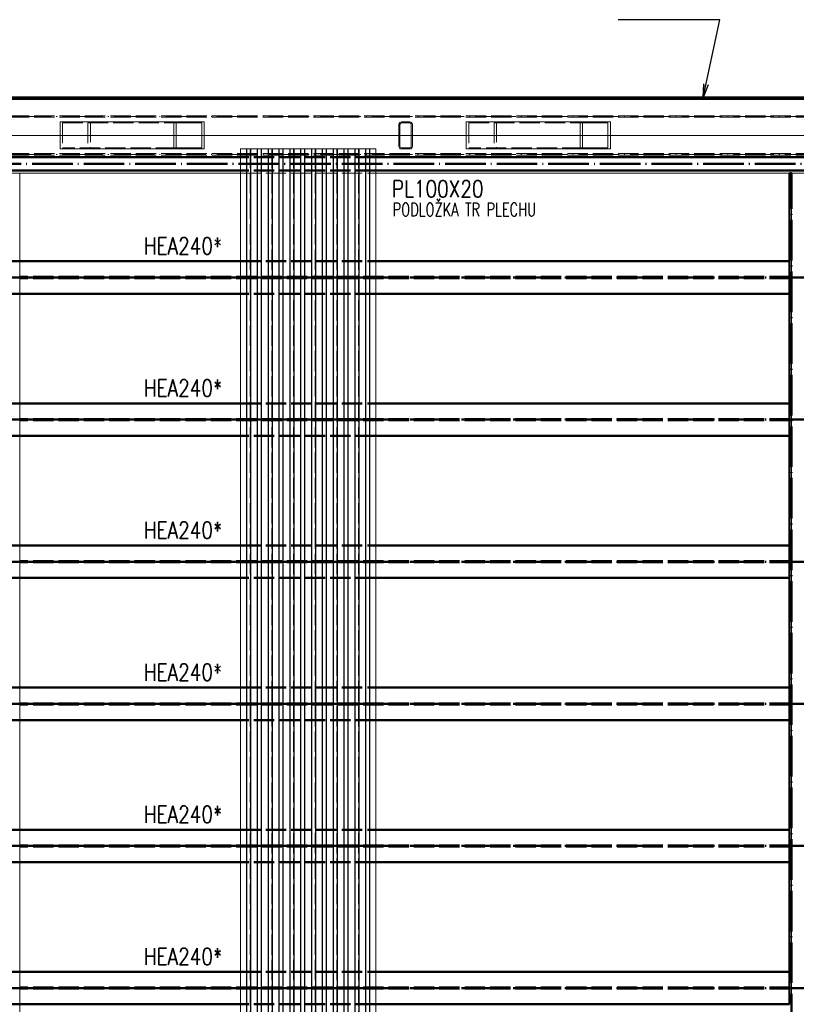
# Paper-space layout 'Layout1' of a CAD drawing. Extents: x -2 to 1243, y -36 to 596.
# Tile 48 of 84: x 484 to 599, y 358 to 504. Entities that reach past the tile are written whole.
import ezdxf

# ---------------------------------------------------------------- set-up
doc = ezdxf.new("R2010")
doc.units = 0
for name, pattern in [('ACAD_ISO02W100', [15, 12, -3]), ('ACAD_ISO04W100', [30.5, 24, -3, 0.5, -3]), ('HP_01_CER_B', [8, 5, -1, 1, -1])]:
    doc.linetypes.add(name, pattern=pattern)
for name, color, linetype, lineweight in [('SS_1.ET-HALA_TaO-KCE_VELINU-PRUVLAK', 9, 'CONTINUOUS', 13), ('SS_1.ET-HALA_TaO-RASTR', 7, 'HP_01_CER_B', 13), ('SS_2.ET-HALA_TaO-KCE_VELINU-PODLAH.NOSNIK', 212, 'CONTINUOUS', 50), ('SS_2.ET-HALA_TaO-KCE_VELINU-PODLAHA_LEM', 140, 'CONTINUOUS', 50), ('SS_2.ET-HALA_TaO-KCE_VELINU-PODLAHA_TRAPEZ.PLECH', 153, 'CONTINUOUS', 18), ('SS_2.ET-HALA_TaO-KCE_VELINU-ZESILENI', 160, 'CONTINUOUS', 50), ('SS_POPIS_PROFILU', 13, 'CONTINUOUS', 25), ('SS_POPIS_PROFILU_S355', 2, 'CONTINUOUS', 35)]:
    doc.layers.add(name, color=color, linetype=linetype, lineweight=lineweight)
doc.styles.add('romans.shx', font='romans.shx', dxfattribs={"height": 5})

psp = doc.layouts.get("Layout1")

# ---------------------------------------------------------------- linework, layer by layer
at = {"layer": 'SS_1.ET-HALA_TaO-KCE_VELINU-PRUVLAK', "color": 9, "linetype": 'ACAD_ISO02W100', "ltscale": 0.25}
for p, q in [((467.4941, 489.4292), (720.9043, 489.4292)), ((467.4941, 489.2192), (720.9043, 489.2192)), ((490.4261, 488.3642), (507.226, 488.3642)), ((490.4261, 488.3642), (490.4261, 484.6842)), ((494.1827, 488.3642), (494.1827, 484.6842)), ((494.5404, 488.5242), (494.5404, 484.5242)), ((550.4261, 488.3642), (567.226, 488.3642)), ((550.4261, 488.3642), (550.4261, 484.6842)), ((554.1827, 488.3642), (554.1827, 484.6842)), ((554.5404, 488.5242), (554.5404, 484.5242)), ((511.3404, 486.5242), (490.0683, 486.5242)), ((540.2643, 486.5242), (540.1043, 486.5242)), ((542.1043, 486.5242), (541.9443, 486.5242)), ((571.3404, 486.5242), (550.0683, 486.5242)), ((507.226, 484.6842), (490.4261, 484.6842)), ((567.226, 484.6842), (550.4261, 484.6842)), ((467.4941, 483.8292), (720.9043, 483.8292)), ((467.4941, 483.6192), (720.9043, 483.6192)), ((516.7043, 480.9242), (536.7043, 480.9242))]:
    psp.add_line(p, q, dxfattribs=at)
at = {"layer": 'SS_1.ET-HALA_TaO-KCE_VELINU-PRUVLAK', "color": 9, "linetype": 'ACAD_ISO04W100', "ltscale": 0.25}
for p, q in [((467.4941, 489.3242), (721.1043, 489.3242)), ((509.1043, 486.5242), (481.1043, 486.5242)), ((569.1043, 486.5242), (541.1043, 486.5242)), ((467.4941, 483.7242), (721.1043, 483.7242))]:
    psp.add_line(p, q, dxfattribs=at)
at = {"layer": 'SS_1.ET-HALA_TaO-KCE_VELINU-PRUVLAK', "color": 5, "linetype": 'Continuous', "ltscale": 0.25}
for p, q in [((506.8683, 488.5242), (490.0683, 488.5242)), ((490.0683, 488.5242), (490.0683, 484.5242)), ((510.9826, 488.5242), (506.8683, 488.5242)), ((506.8683, 484.5242), (506.8683, 488.5242)), ((507.226, 488.3642), (510.9826, 488.3642)), ((507.226, 484.6842), (507.226, 488.3642)), ((511.3404, 488.5242), (510.9826, 488.5242)), ((510.9826, 484.6842), (510.9826, 488.3642)), ((511.3404, 484.5242), (511.3404, 488.5242)), ((540.1043, 488.1242), (540.1043, 484.9242)), ((540.2643, 484.9242), (540.2643, 488.1242)), ((541.7043, 488.5242), (540.5043, 488.5242)), ((540.5043, 488.3642), (541.7043, 488.3642)), ((541.9443, 488.1242), (541.9443, 484.9242)), ((542.1043, 484.9242), (542.1043, 488.1242)), ((566.8683, 488.5242), (550.0683, 488.5242)), ((550.0683, 488.5242), (550.0683, 484.5242)), ((571.3404, 488.5242), (566.8683, 488.5242)), ((566.8683, 484.5242), (566.8683, 488.5242)), ((567.226, 488.3642), (570.9826, 488.3642)), ((567.226, 484.6842), (567.226, 488.3642)), ((570.9826, 484.6842), (570.9826, 488.3642)), ((571.3404, 484.5242), (571.3404, 488.5242)), ((490.0683, 486.5242), (482.1043, 486.5242)), ((540.1043, 486.5242), (511.3404, 486.5242)), ((541.9443, 486.5242), (540.2643, 486.5242)), ((550.0683, 486.5242), (542.1043, 486.5242)), ((600.1043, 486.5242), (571.3404, 486.5242)), ((490.0683, 484.5242), (506.8683, 484.5242)), ((506.8683, 484.5242), (511.3404, 484.5242)), ((510.9826, 484.6842), (507.226, 484.6842)), ((541.7043, 484.6842), (540.5043, 484.6842)), ((540.5043, 484.5242), (541.7043, 484.5242)), ((550.0683, 484.5242), (566.8683, 484.5242)), ((566.8683, 484.5242), (571.3404, 484.5242)), ((570.9826, 484.6842), (567.226, 484.6842)), ((478.3043, 480.9242), (484.1043, 480.9242)), ((484.1043, 480.9242), (516.7043, 480.9242)), ((484.1043, 102.9242), (484.1043, 480.9242)), ((536.7043, 480.9242), (597.8243, 480.9242)), ((598.1043, 480.9242), (604.1043, 480.9242)), ((598.1043, 102.9242), (598.1043, 480.9242))]:
    psp.add_line(p, q, dxfattribs=at)
for centre, start, end in [((540.5043, 488.1242), 90, 180), ((541.7043, 488.1242), 0, 90), ((540.5043, 484.9242), 180, 270), ((541.7043, 484.9242), 270, 0)]:
    psp.add_arc(centre, 0.4, start, end, dxfattribs=at)
at = {"layer": 'SS_1.ET-HALA_TaO-KCE_VELINU-PRUVLAK', "color": 5, "linetype": 'Continuous', "ltscale": 0.25, "extrusion": (3.78956e-13, -1.56969e-13, -1)}
psp.add_arc((-540.5043, 488.1242), 0.24, 0, 90, dxfattribs=at)
at = {"layer": 'SS_1.ET-HALA_TaO-KCE_VELINU-PRUVLAK', "color": 5, "linetype": 'Continuous', "ltscale": 0.25, "extrusion": (-1.56969e-13, -3.78956e-13, -1)}
psp.add_arc((-541.7043, 488.1242), 0.24, 90, 180, dxfattribs=at)
at = {"layer": 'SS_1.ET-HALA_TaO-KCE_VELINU-PRUVLAK', "color": 5, "linetype": 'Continuous', "ltscale": 0.25, "extrusion": (2.27374e-13, 9.41813e-14, -1)}
psp.add_arc((-540.5043, 484.9242), 0.24, 270, 0, dxfattribs=at)
at = {"layer": 'SS_1.ET-HALA_TaO-KCE_VELINU-PRUVLAK', "color": 5, "linetype": 'Continuous', "ltscale": 0.25, "extrusion": (-9.41813e-14, 2.27374e-13, -1)}
psp.add_arc((-541.7043, 484.9242), 0.24, 180, 270, dxfattribs=at)
at = {"layer": 'SS_1.ET-HALA_TaO-RASTR', "linetype": 'ACAD_ISO04W100', "ltscale": 0.25}
psp.add_line((462.4941, 486.5242), (757.9592, 486.5242), dxfattribs=at)
at = {"layer": 'SS_2.ET-HALA_TaO-KCE_VELINU-PODLAH.NOSNIK', "color": 1, "linetype": 'Continuous', "ltscale": 0.25}
for p, q in [((516.7043, 483.3242), (478.3043, 483.3242)), ((601.1043, 483.3242), (536.7043, 483.3242)), ((516.7043, 481.3242), (478.3043, 481.3242)), ((601.1043, 481.3242), (536.7043, 481.3242)), ((484.1043, 467.9242), (516.7043, 467.9242)), ((536.7043, 467.9242), (597.8243, 467.9242)), ((597.8243, 467.9242), (597.8243, 463.1242)), ((516.7043, 463.1242), (484.1043, 463.1242)), ((597.8243, 463.1242), (536.7043, 463.1242)), ((484.1043, 446.9242), (516.7043, 446.9242)), ((536.7043, 446.9242), (597.8243, 446.9242)), ((597.8243, 446.9242), (597.8243, 442.1242)), ((516.7043, 442.1242), (484.1043, 442.1242)), ((597.8243, 442.1242), (536.7043, 442.1242)), ((484.1043, 425.9242), (516.7043, 425.9242)), ((536.7043, 425.9242), (597.8243, 425.9242)), ((597.8243, 425.9242), (597.8243, 421.1242)), ((516.7043, 421.1242), (484.1043, 421.1242)), ((597.8243, 421.1242), (536.7043, 421.1242)), ((484.1043, 404.9242), (516.7043, 404.9242)), ((536.7043, 404.9242), (597.8243, 404.9242)), ((597.8243, 404.9242), (597.8243, 400.1242)), ((516.7043, 400.1242), (484.1043, 400.1242)), ((597.8243, 400.1242), (536.7043, 400.1242)), ((484.1043, 383.9242), (516.7043, 383.9242)), ((536.7043, 383.9242), (597.8243, 383.9242)), ((597.8243, 383.9242), (597.8243, 379.1242)), ((516.7043, 379.1242), (484.1043, 379.1242)), ((597.8243, 379.1242), (536.7043, 379.1242)), ((484.1043, 362.9242), (516.7043, 362.9242)), ((536.7043, 362.9242), (597.8243, 362.9242)), ((597.8243, 362.9242), (597.8243, 358.1242)), ((516.7043, 358.1242), (484.1043, 358.1242)), ((597.8243, 358.1242), (536.7043, 358.1242))]:
    psp.add_line(p, q, dxfattribs=at)
at = {"layer": 'SS_2.ET-HALA_TaO-KCE_VELINU-PODLAH.NOSNIK', "color": 3, "linetype": 'ACAD_ISO02W100', "ltscale": 0.25}
for p, q in [((536.7043, 483.3242), (516.7043, 483.3242)), ((536.7043, 481.3242), (516.7043, 481.3242)), ((481.2143, 467.9242), (484.1043, 467.9242)), ((516.7043, 467.9242), (536.7043, 467.9242)), ((597.8243, 465.5992), (484.1043, 465.5992)), ((597.8243, 465.4492), (484.1043, 465.4492)), ((484.1043, 463.1242), (481.2143, 463.1242)), ((536.7043, 463.1242), (516.7043, 463.1242)), ((481.2143, 446.9242), (484.1043, 446.9242)), ((516.7043, 446.9242), (536.7043, 446.9242)), ((597.8243, 444.5992), (484.1043, 444.5992)), ((597.8243, 444.4492), (484.1043, 444.4492)), ((484.1043, 442.1242), (481.2143, 442.1242)), ((536.7043, 442.1242), (516.7043, 442.1242)), ((481.2143, 425.9242), (484.1043, 425.9242)), ((516.7043, 425.9242), (536.7043, 425.9242)), ((597.8243, 423.5992), (484.1043, 423.5992)), ((597.8243, 423.4492), (484.1043, 423.4492)), ((484.1043, 421.1242), (481.2143, 421.1242)), ((536.7043, 421.1242), (516.7043, 421.1242)), ((481.2143, 404.9242), (484.1043, 404.9242)), ((516.7043, 404.9242), (536.7043, 404.9242)), ((597.8243, 402.5992), (484.1043, 402.5992)), ((597.8243, 402.4492), (484.1043, 402.4492)), ((484.1043, 400.1242), (481.2143, 400.1242)), ((536.7043, 400.1242), (516.7043, 400.1242)), ((481.2143, 383.9242), (484.1043, 383.9242)), ((516.7043, 383.9242), (536.7043, 383.9242)), ((597.8243, 381.5992), (484.1043, 381.5992)), ((597.8243, 381.4492), (484.1043, 381.4492)), ((484.1043, 379.1242), (481.2143, 379.1242)), ((536.7043, 379.1242), (516.7043, 379.1242)), ((481.2143, 362.9242), (484.1043, 362.9242)), ((516.7043, 362.9242), (536.7043, 362.9242)), ((597.8243, 360.5992), (484.1043, 360.5992)), ((597.8243, 360.4492), (484.1043, 360.4492)), ((484.1043, 358.1242), (481.2143, 358.1242)), ((536.7043, 358.1242), (516.7043, 358.1242))]:
    psp.add_line(p, q, dxfattribs=at)
at = {"layer": 'SS_2.ET-HALA_TaO-KCE_VELINU-PODLAH.NOSNIK', "color": 7, "linetype": 'ACAD_ISO04W100', "ltscale": 0.25}
for p, q in [((478.3043, 482.3242), (601.1043, 482.3242)), ((601.1043, 465.5242), (481.1043, 465.5242)), ((601.1043, 444.5242), (481.1043, 444.5242)), ((601.1043, 423.5242), (481.1043, 423.5242)), ((601.1043, 402.5242), (481.1043, 402.5242)), ((601.1043, 381.5242), (481.1043, 381.5242)), ((601.1043, 360.5242), (481.1043, 360.5242))]:
    psp.add_line(p, q, dxfattribs=at)
at = {"layer": 'SS_2.ET-HALA_TaO-KCE_VELINU-PODLAHA_LEM', "color": 1, "linetype": 'Continuous', "ltscale": 0.25}
for p, q in [((601.1043, 492.1242), (478.1043, 492.1242)), ((478.3043, 491.9242), (720.9043, 491.9242))]:
    psp.add_line(p, q, dxfattribs=at)
at = {"layer": 'SS_2.ET-HALA_TaO-KCE_VELINU-PODLAHA_LEM', "color": 7, "linetype": 'ACAD_ISO04W100', "ltscale": 0.25}
psp.add_line((478.1043, 492.1242), (720.9043, 492.1242), dxfattribs=at)
at = {"layer": 'SS_2.ET-HALA_TaO-KCE_VELINU-PODLAHA_TRAPEZ.PLECH', "color": 5, "linetype": 'Continuous', "ltscale": 0.25}
for p, q in [((516.7043, 484.5242), (517.5805, 484.5242)), ((516.7043, 484.5242), (516.7043, 102.9243)), ((517.5805, 484.5242), (517.6375, 484.5242)), ((517.5805, 484.5242), (517.5805, 102.9243)), ((517.6375, 484.5242), (517.6455, 484.5242)), ((517.6455, 484.5242), (518.1803, 484.5242)), ((517.6455, 484.5242), (517.6455, 102.9243)), ((518.1803, 484.5242), (518.1863, 484.5242)), ((518.1803, 484.5242), (518.1803, 102.9243)), ((518.1863, 484.5242), (518.2282, 484.5242)), ((518.2282, 484.5242), (519.1805, 484.5242)), ((518.2282, 484.5242), (518.2282, 102.9243)), ((519.1805, 484.5242), (519.2224, 484.5242)), ((519.1805, 484.5242), (519.1805, 102.9243)), ((519.2224, 484.5242), (519.2283, 484.5242)), ((519.2283, 484.5242), (519.7632, 484.5242)), ((519.2283, 484.5242), (519.2283, 102.9243)), ((519.7632, 484.5242), (519.7711, 484.5242)), ((519.7632, 484.5242), (519.7632, 102.9243)), ((519.7711, 484.5242), (519.8282, 484.5242)), ((519.8282, 484.5242), (520.7805, 484.5242)), ((519.8282, 484.5242), (519.8282, 102.9243)), ((520.7805, 484.5242), (520.8375, 484.5242)), ((520.7805, 484.5242), (520.7805, 102.9243)), ((520.8375, 484.5242), (520.8455, 484.5242)), ((520.8455, 484.5242), (521.3803, 484.5242)), ((520.8455, 484.5242), (520.8455, 102.9243)), ((521.3803, 484.5242), (521.3863, 484.5242)), ((521.3803, 484.5242), (521.3803, 102.9243)), ((521.3863, 484.5242), (521.4282, 484.5242)), ((521.4282, 484.5242), (522.3805, 484.5242)), ((521.4282, 484.5242), (521.4282, 102.9243)), ((522.3805, 484.5242), (522.4224, 484.5242)), ((522.3805, 484.5242), (522.3805, 102.9243)), ((522.4224, 484.5242), (522.4283, 484.5242)), ((522.4283, 484.5242), (522.9632, 484.5242)), ((522.4283, 484.5242), (522.4283, 102.9243)), ((522.9632, 484.5242), (522.9711, 484.5242)), ((522.9632, 484.5242), (522.9632, 102.9243)), ((522.9711, 484.5242), (523.0282, 484.5242)), ((523.0282, 484.5242), (523.9805, 484.5242)), ((523.0282, 484.5242), (523.0282, 102.9243)), ((523.9805, 484.5242), (524.0375, 484.5242)), ((523.9805, 484.5242), (523.9805, 102.9243)), ((524.0375, 484.5242), (524.0455, 484.5242)), ((524.0455, 484.5242), (524.5803, 484.5242)), ((524.0455, 484.5242), (524.0455, 102.9243)), ((524.5803, 484.5242), (524.5863, 484.5242)), ((524.5803, 484.5242), (524.5803, 102.9243)), ((524.5863, 484.5242), (524.6282, 484.5242)), ((524.6282, 484.5242), (525.5805, 484.5242)), ((524.6282, 484.5242), (524.6282, 102.9243)), ((525.5805, 484.5242), (525.6224, 484.5242)), ((525.5805, 484.5242), (525.5805, 102.9243)), ((525.6224, 484.5242), (525.6283, 484.5242)), ((525.6283, 484.5242), (526.1632, 484.5242)), ((525.6283, 484.5242), (525.6283, 102.9243)), ((526.1632, 484.5242), (526.1711, 484.5242)), ((526.1632, 484.5242), (526.1632, 102.9243)), ((526.1711, 484.5242), (526.2282, 484.5242)), ((526.2282, 484.5242), (527.1805, 484.5242)), ((526.2282, 484.5242), (526.2282, 102.9243)), ((527.1805, 484.5242), (527.2375, 484.5242)), ((527.1805, 484.5242), (527.1805, 102.9243)), ((527.2375, 484.5242), (527.2455, 484.5242)), ((527.2455, 484.5242), (527.7803, 484.5242)), ((527.2455, 484.5242), (527.2455, 102.9243)), ((527.7803, 484.5242), (527.7863, 484.5242)), ((527.7803, 484.5242), (527.7803, 102.9243)), ((527.7863, 484.5242), (527.8282, 484.5242)), ((527.8282, 484.5242), (528.7805, 484.5242)), ((527.8282, 484.5242), (527.8282, 102.9243)), ((528.7805, 484.5242), (528.8224, 484.5242)), ((528.7805, 484.5242), (528.7805, 102.9243)), ((528.8224, 484.5242), (528.8283, 484.5242)), ((528.8283, 484.5242), (529.3632, 484.5242)), ((528.8283, 484.5242), (528.8283, 102.9243)), ((529.3632, 484.5242), (529.3711, 484.5242)), ((529.3632, 484.5242), (529.3632, 102.9243)), ((529.3711, 484.5242), (529.4282, 484.5242)), ((529.4282, 484.5242), (530.3805, 484.5242)), ((529.4282, 484.5242), (529.4282, 102.9243)), ((530.3805, 484.5242), (530.4375, 484.5242)), ((530.3805, 484.5242), (530.3805, 102.9243)), ((530.4375, 484.5242), (530.4455, 484.5242)), ((530.4455, 484.5242), (530.9803, 484.5242)), ((530.4455, 484.5242), (530.4455, 102.9243)), ((530.9803, 484.5242), (530.9863, 484.5242)), ((530.9803, 484.5242), (530.9803, 102.9243)), ((530.9863, 484.5242), (531.0282, 484.5242)), ((531.0282, 484.5242), (531.9805, 484.5242)), ((531.0282, 484.5242), (531.0282, 102.9243)), ((531.9805, 484.5242), (532.0224, 484.5242)), ((531.9805, 484.5242), (531.9805, 102.9243)), ((532.0224, 484.5242), (532.0283, 484.5242)), ((532.0283, 484.5242), (532.5632, 484.5242)), ((532.0283, 484.5242), (532.0283, 102.9243)), ((532.5632, 484.5242), (532.5711, 484.5242)), ((532.5632, 484.5242), (532.5632, 102.9243)), ((532.5711, 484.5242), (532.6282, 484.5242)), ((532.6282, 484.5242), (533.5805, 484.5242)), ((532.6282, 484.5242), (532.6282, 102.9243)), ((533.5805, 484.5242), (533.6375, 484.5242)), ((533.5805, 484.5242), (533.5805, 102.9243)), ((533.6375, 484.5242), (533.6455, 484.5242)), ((533.6455, 484.5242), (534.1803, 484.5242)), ((533.6455, 484.5242), (533.6455, 102.9243)), ((534.1803, 484.5242), (534.1863, 484.5242)), ((534.1803, 484.5242), (534.1803, 102.9243)), ((534.1863, 484.5242), (534.2282, 484.5242)), ((534.2282, 484.5242), (535.1805, 484.5242)), ((534.2282, 484.5242), (534.2282, 102.9243)), ((535.1805, 484.5242), (535.2224, 484.5242)), ((535.1805, 484.5242), (535.1805, 102.9243)), ((535.2224, 484.5242), (535.2283, 484.5242)), ((535.2283, 484.5242), (535.7632, 484.5242)), ((535.2283, 484.5242), (535.2283, 102.9243)), ((535.7632, 484.5242), (535.7711, 484.5242)), ((535.7632, 484.5242), (535.7632, 102.9243)), ((535.7711, 484.5242), (535.8282, 484.5242)), ((535.8282, 484.5242), (536.7043, 484.5242)), ((535.8282, 102.9243), (535.8282, 484.5242)), ((536.7043, 102.9243), (536.7043, 484.5242))]:
    psp.add_line(p, q, dxfattribs=at)
at = {"layer": 'SS_2.ET-HALA_TaO-KCE_VELINU-PODLAHA_TRAPEZ.PLECH', "color": 5, "linetype": 'ACAD_ISO02W100', "ltscale": 0.25}
for p, q in [((517.6283, 102.9243), (517.6283, 484.5242)), ((518.1632, 102.9243), (518.1632, 484.5242)), ((519.2455, 102.9243), (519.2455, 484.5242)), ((519.7803, 102.9243), (519.7803, 484.5242)), ((520.8283, 102.9243), (520.8283, 484.5242)), ((521.3632, 102.9243), (521.3632, 484.5242)), ((522.4455, 102.9243), (522.4455, 484.5242)), ((522.9803, 102.9243), (522.9803, 484.5242)), ((524.0283, 102.9243), (524.0283, 484.5242)), ((524.5632, 102.9243), (524.5632, 484.5242)), ((525.6455, 102.9243), (525.6455, 484.5242)), ((526.1803, 102.9243), (526.1803, 484.5242)), ((527.2283, 102.9243), (527.2283, 484.5242)), ((527.7632, 102.9243), (527.7632, 484.5242)), ((528.8455, 102.9243), (528.8455, 484.5242)), ((529.3803, 102.9243), (529.3803, 484.5242)), ((530.4283, 102.9243), (530.4283, 484.5242)), ((530.9632, 102.9243), (530.9632, 484.5242)), ((532.0455, 102.9243), (532.0455, 484.5242)), ((532.5803, 102.9243), (532.5803, 484.5242)), ((533.6283, 102.9243), (533.6283, 484.5242)), ((534.1632, 102.9243), (534.1632, 484.5242)), ((535.2455, 102.9243), (535.2455, 484.5242)), ((535.7803, 102.9243), (535.7803, 484.5242))]:
    psp.add_line(p, q, dxfattribs=at)
at = {"layer": 'SS_2.ET-HALA_TaO-KCE_VELINU-ZESILENI', "color": 1, "linetype": 'Continuous', "ltscale": 0.25}
for p, q in [((597.8243, 480.9242), (598.1043, 480.9242)), ((597.8243, 480.9242), (597.8243, 467.9242)), ((597.8243, 463.1242), (597.8243, 446.9242)), ((597.8243, 442.1242), (597.8243, 425.9242)), ((597.8243, 421.1242), (597.8243, 404.9242)), ((597.8243, 400.1242), (597.8243, 383.9242)), ((597.8243, 379.1242), (597.8243, 362.9242))]:
    psp.add_line(p, q, dxfattribs=at)
at = {"layer": 'SS_2.ET-HALA_TaO-KCE_VELINU-ZESILENI', "color": 7, "linetype": 'ACAD_ISO04W100', "ltscale": 0.25}
psp.add_line((598.1043, 71.5242), (598.1043, 480.9242), dxfattribs=at)
at = {"layer": 'SS_POPIS_PROFILU', "color": 0, "linetype": 'ByBlock'}
for p, q in [((585.0301, 492.1242), (585.1273, 494.1495)), ((585.0301, 492.1242), (585.4531, 494.079)), ((585.7789, 494.0085), (585.0301, 492.1242))]:
    psp.add_line(p, q, dxfattribs=at)
at = {"layer": 'SS_POPIS_PROFILU', "color": 13}
psp.add_lwpolyline([(585.0301, 492.1242), (587.5184, 503.6215), (572.4707, 503.6215)], dxfattribs=at)

# ---------------------------------------------------------------- texts
at = {"layer": 'SS_POPIS_PROFILU', "color": 13, "style": 'romans.shx'}
for s, height, width, p in [('PL100X20', 2.5, 0.8, (539.0714, 477.3722)), ('PODLOŽKA TR PLECHU', 2, 0.7, (539.1845, 474.5722))]:
    psp.add_text(s, height=height, dxfattribs=dict(at, width=width)).set_placement(p)
at = {"layer": 'SS_POPIS_PROFILU_S355', "color": 2, "style": 'romans.shx', "width": 0.8}
for p in [(502.449, 468.9342), (502.449, 447.9342), (502.449, 426.9342), (502.449, 405.9342), (502.449, 384.9342), (502.449, 363.9342)]:
    psp.add_text('HEA240*', height=2.5, dxfattribs=at).set_placement(p)

doc.saveas('drawing.dxf')
